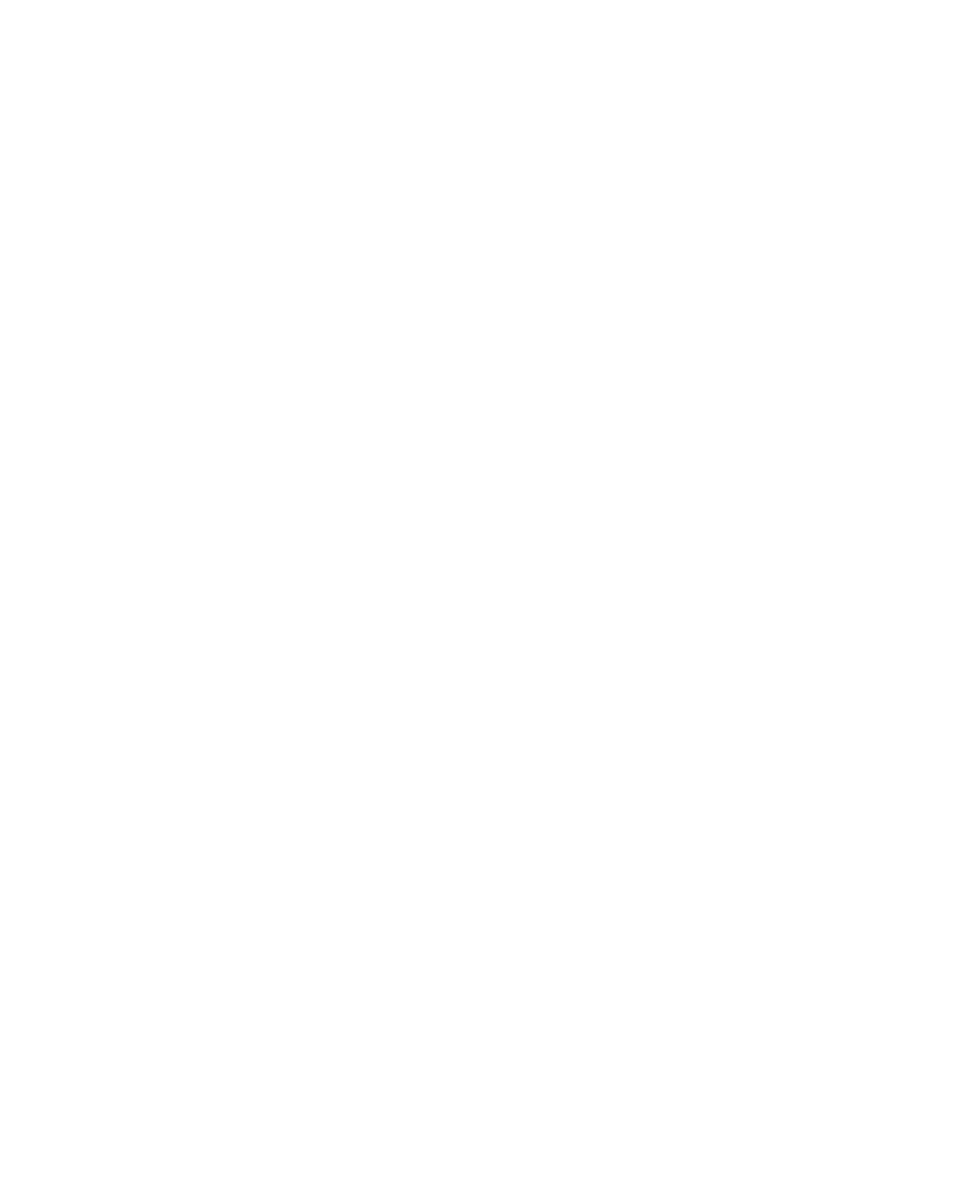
# Model space of a CAD drawing. Extents: x 335493 to 843864, y -123011 to -21739.
# Tile 28 of 28: x 698923 to 760604, y -112223 to -36272. Entities that reach past the tile are written whole.
import ezdxf

# ---------------------------------------------------------------- set-up
doc = ezdxf.new("R2010")
doc.units = 0
doc.header["$LTSCALE"] = 600
doc.header["$MEASUREMENT"] = 0
doc.layers.get('0').update_dxf_attribs({"linetype": 'CONTINUOUS'})
doc.layers.add('11 - opisy TXT2', color=4, linetype='CONTINUOUS')
doc.styles.add('ROMANS', font='romans.shx')
doc.styles.add('TXT2', font='simplex.shx', dxfattribs={"width": 0.8, "height": 180})

msp = doc.modelspace()

# ---------------------------------------------------------------- texts
at = {"lineweight": 30, "char_height": 500, "width": 1927.085, "attachment_point": 1, "line_spacing_factor": 1.5, "style": 'ROMANS'}
for s, insert in [('\\A1;\\pi491.52;{\\W0.65;K-4}', (479476.8, -52314.3)), ('\\A1;\\pi499.26;{\\W0.65;K-5}', (479476.8, -82014.3)), ('\\A1;\\pi499.26;{\\W0.65;K-6}', (479476.8, -111714.3))]:
    msp.add_mtext(s, dxfattribs=dict(at, insert=insert))
at = {"layer": '11 - opisy TXT2', "char_height": 240, "width": 8819.307, "attachment_point": 1, "style": 'TXT2'}
for s, insert in [('\\A1;\\pi-720,l720,t720,2880,5280,8160,8400;1.^IRysunek rozpatrywać razem z opisem technicznym, projektem architektonicznym, Projektem zagospodarowania terenu, projektami branżowymi oraz pozostałymi rysunkami konstrukcji.\\P2.^IPłytę fundamentową grubości 30cm wykonac na warstwie betonu podkładowego C8/10 o grubości minimum 10cm.\\P3.^IPod betonem podkładowym wykonać podsypkę mrozoodporną z gruntów niespoistych (pospółka, piaski średnie, zagęszczoną do Wskaźnika zagęszczenia Is=min.0.98', (584871.5, -36320.2)), ('\\A1;\\pi-720,l720,t720,2880,5280,8160,8400;1.^IRysunek rozpatrywać razem z opisem technicznym, projektem architektonicznym, Projektem zagospodarowania terenu, projektami branżowymi oraz pozostałymi rysunkami konstrukcji.\\P2.^IŚciany wydzielające magazyn soli zaprojektowano z prefabrykownaych bloków betonowych o przekroju 60x60cm, długości 180, 90 oraz 60cm.\\P{\\C4;3.^IElementy łączyć ze sobą zgodnie z wymaganiami wybranego dostawcy prefabrykatów\\P4.^IDo wierzchu ścian z elementów prefabrykowanych mocować stopki do osadzania ram wiaty łukowej.\\P5.^IStosować stopki zgodne ze specyfikacją wybranego dostawcy hali namiotowej}', (584871.5, -66020.2))]:
    msp.add_mtext(s, dxfattribs=dict(at, insert=insert))

doc.saveas('drawing.dxf')
